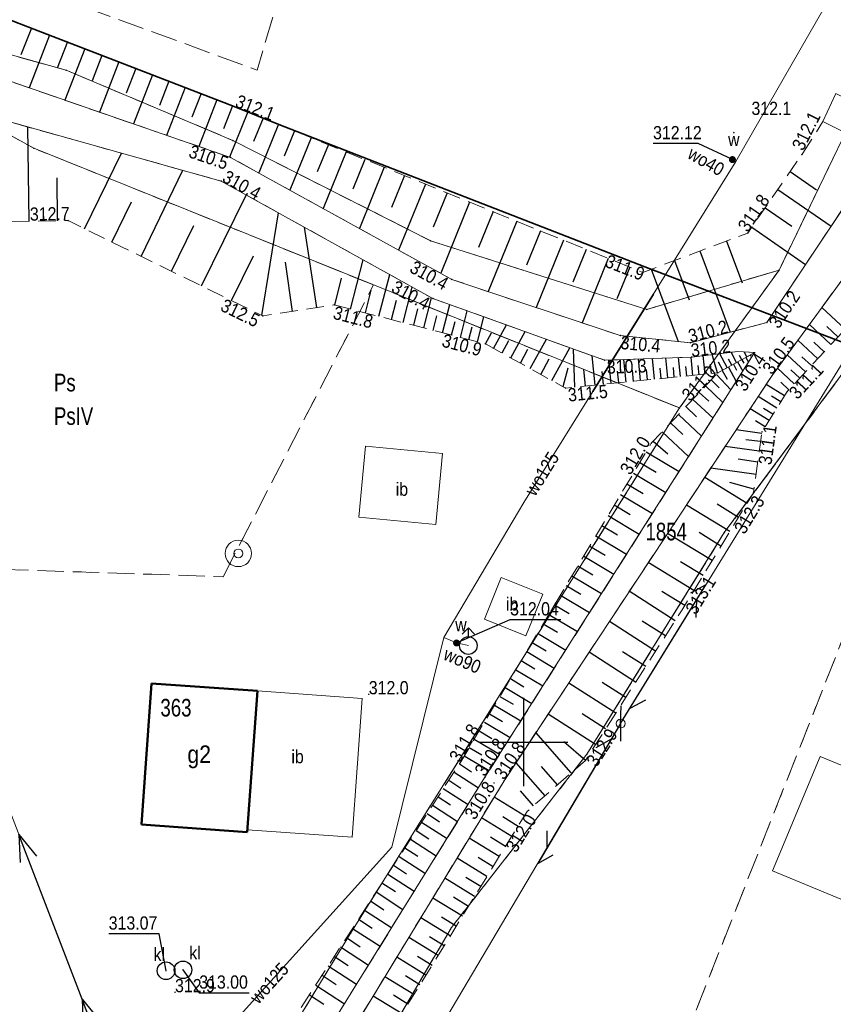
# Model space of a CAD drawing. Header units: metres. Extents: x 7523615 to 7533948, y 5492686 to 5502120.
# Tile 206 of 256: x 7531321 to 7531368, y 5497035 to 5497091. Entities that reach past the tile are written whole.
import ezdxf
from ezdxf.enums import TextEntityAlignment as Align

# ---------------------------------------------------------------- set-up
doc = ezdxf.new("R2010")
doc.units = ezdxf.units.M
for name, pattern in [('1.0_0.5', [1.5, 1, -0.5]), ('1.5_0.5', [2, 1.5, -0.5]), ('219-500', [0]), ('egkk-500', [2, 1.5, -0.5]), ('egug-500', [1, 0.5, -0.5]), ('suep_nn_500', [0]), ('sutp_500', [0])]:
    doc.linetypes.add(name, pattern=pattern)
doc.layers.get('0').update_dxf_attribs({"color": 2, "lineweight": 5})
doc.styles.get("Standard").update_dxf_attribs({"font": 'Working1250', "width": 0.75})
doc.linetypes.add('902-500', pattern='A,3.75,0,[1,ksztalty.shx,S=0.5,R=0,X=0,Y=0],3.75', length=7.5)

# ---------------------------------------------------------------- blocks, each defined once
blk = doc.blocks.new('203')
at = {"linetype": 'Continuous', "lineweight": 0}
h = blk.add_hatch(color=0, dxfattribs=at)
edge = h.paths.add_edge_path()
edge.add_arc((0, 0), 0.045, 0, 360)
blk = doc.blocks.new('PW01')
at = {"linetype": 'Continuous', "lineweight": 13}
h = blk.add_hatch(color=0, dxfattribs=at)
edge = h.paths.add_edge_path()
edge.add_arc((0, 0), 0.045, 0, 360)
blk = doc.blocks.new('US13')
at = {"color": 0, "linetype": 'Continuous', "lineweight": 13}
for radius in [0.75, 0.25]:
    blk.add_circle((0, 0), radius, dxfattribs=at)
blk = doc.blocks.new('US15')
at = {"color": 0, "linetype": 'Continuous', "lineweight": 13}
blk.add_circle((0, 0), 0.25, dxfattribs=at)
blk = doc.blocks.new('US25')
at = {"linetype": 'Continuous', "lineweight": 0}
h = blk.add_hatch(color=0, dxfattribs=at)
edge = h.paths.add_edge_path()
edge.add_arc((0, 0), 0.2, 0, 360)
blk = doc.blocks.new('SUWH')
at = {"color": 0, "linetype": 'Continuous'}
for p in [(-0.354, 0.646), (0, 0.5), (0.354, 0.646)]:
    blk.add_line(p, (0, 1), dxfattribs=at)
blk.add_circle((0, 0), 0.5, dxfattribs=at)
blk = doc.blocks.new('SUEP1')
at = {"color": 0, "linetype": 'Continuous'}
for p, q in [((0, 0), (5, 0)), ((5, 0), (3.5, 0.5)), ((5, 0), (3.5, -0.5)), ((5, 0), (15, 0)), ((15, 0), (13.5, 0.5)), ((15, 0), (13.5, -0.5))]:
    blk.add_line(p, q, dxfattribs=at)
blk = doc.blocks.new('SUTP')
at = {"color": 0, "linetype": 'Continuous'}
for p, q in [((0, 0), (0.866, 0.5)), ((0, 0), (9.232, 0)), ((1.866, -0.5), (1, 0)), ((7.366, -0.5), (8.232, 0)), ((9.232, 0), (8.366, 0.5))]:
    blk.add_line(p, q, dxfattribs=at)
blk = doc.blocks.new('SUKM')
at = {"color": 0, "linetype": 'Continuous'}
blk.add_circle((0, 0), 0.5, dxfattribs=at)
blk = doc.blocks.new('RAMKA500K')
at = {"color": 0}
for p, q in [((150, 47.5), (150, 52.5)), ((147.5, 50), (152.5, 50))]:
    blk.add_line(p, q, dxfattribs=at)

msp = doc.modelspace()

# ---------------------------------------------------------------- linework, layer by layer
at = {"layer": '000 Inne (niezydentyfikowane)', "color": 7, "linetype": 'CONTINUOUS', "lineweight": 25, "flags": 128}
for points in [[(7531322.06, 5497090.5), (7531321.47, 5497088.98)], [(7531323.09, 5497090.1), (7531321.93, 5497087.1)], [(7531324.1, 5497089.71), (7531323.52, 5497088.23)], [(7531325.09, 5497089.33), (7531323.96, 5497086.41)], [(7531326.06, 5497088.95), (7531325.51, 5497087.51)], [(7531327.03, 5497088.58), (7531325.93, 5497085.73)], [(7531327.98, 5497088.21), (7531327.44, 5497086.8)], [(7531328.93, 5497087.84), (7531327.85, 5497085.06)], [(7531329.86, 5497087.48), (7531329.33, 5497086.11)], [(7531330.78, 5497087.13), (7531329.73, 5497084.41)], [(7531331.69, 5497086.78), (7531331.17, 5497085.44)], [(7531332.58, 5497086.43), (7531331.56, 5497083.78)], [(7531333.47, 5497086.09), (7531332.96, 5497084.78)], [(7531334.34, 5497085.74), (7531333.3, 5497083.18)], [(7531335.2, 5497085.39), (7531334.66, 5497084.06)], [(7531336.08, 5497085.04), (7531334.96, 5497082.28)], [(7531321.93, 5497079.54), (7531321.85, 5497084.89)], [(7531336.98, 5497084.67), (7531336.4, 5497083.24)], [(7531337.93, 5497084.28), (7531336.72, 5497081.31)], [(7531338.91, 5497083.89), (7531338.28, 5497082.34)], [(7531325.07, 5497079.12), (7531327.17, 5497083.4)], [(7531339.92, 5497083.47), (7531338.62, 5497080.26)], [(7531340.98, 5497083.04), (7531340.3, 5497081.37)], [(7531328.28, 5497077.55), (7531330.66, 5497082.43)], [(7531342.08, 5497082.6), (7531340.67, 5497079.13)], [(7531343.22, 5497082.13), (7531342.49, 5497080.33)], [(7531365.11, 5497082.36), (7531366.61, 5497081.32)], [(7531323.55, 5497079.57), (7531323.52, 5497082)], [(7531344.41, 5497081.65), (7531342.89, 5497077.91)], [(7531331.72, 5497075.87), (7531334.25, 5497081.03)], [(7531345.64, 5497081.15), (7531344.85, 5497079.2)], [(7531364.41, 5497081.34), (7531367.43, 5497079.26)], [(7531326.63, 5497078.36), (7531327.74, 5497080.65)], [(7531346.92, 5497080.63), (7531345.28, 5497076.59)], [(7531335.14, 5497074.2), (7531336.08, 5497080.02)], [(7531348.25, 5497080.09), (7531347.42, 5497078.05)], [(7531363.69, 5497080.3), (7531365.21, 5497079.26)], [(7531349.6, 5497079.54), (7531347.98, 5497075.55)], [(7531330, 5497076.71), (7531331.27, 5497079.3)], [(7531338.26, 5497074.65), (7531337.56, 5497079.2)], [(7531350.94, 5497079), (7531350.15, 5497077.05)], [(7531362.93, 5497079.2), (7531365.98, 5497077.09)], [(7531352.25, 5497078.47), (7531350.7, 5497074.65)], [(7531361.5, 5497078.42), (7531362.39, 5497076.04)], [(7531353.53, 5497077.94), (7531352.77, 5497076.08)], [(7531359.99, 5497077.86), (7531361.71, 5497073.25)], [(7531333.42, 5497075.04), (7531334.66, 5497077.58)], [(7531336.88, 5497074.43), (7531336.48, 5497077.23)], [(7531340.17, 5497074.56), (7531340.89, 5497077.35)], [(7531354.78, 5497077.43), (7531353.3, 5497073.78)], [(7531358.54, 5497077.31), (7531359.38, 5497075.08)], [(7531356.01, 5497076.94), (7531355.28, 5497075.15)], [(7531357.22, 5497076.82), (7531358.75, 5497072.72)], [(7531339.27, 5497074.79), (7531339.66, 5497076.31)], [(7531341.78, 5497074.15), (7531342.39, 5497076.52)], [(7531341.01, 5497074.34), (7531341.34, 5497075.63)], [(7531343.15, 5497073.79), (7531343.67, 5497075.81)], [(7531342.49, 5497073.96), (7531342.77, 5497075.06)], [(7531344.32, 5497073.49), (7531344.76, 5497075.2)], [(7531343.75, 5497073.64), (7531343.99, 5497074.57)], [(7531345.39, 5497073.21), (7531345.8, 5497074.81)], [(7531346.4, 5497072.95), (7531346.79, 5497074.46)], [(7531368.23, 5497073.42), (7531366.91, 5497074.65)], [(7531344.86, 5497073.35), (7531345.07, 5497074.17)], [(7531345.9, 5497073.08), (7531346.1, 5497073.86)], [(7531347.36, 5497072.71), (7531347.72, 5497074.12)], [(7531346.88, 5497072.83), (7531347.07, 5497073.56)], [(7531347.83, 5497072.58), (7531348.17, 5497073.21)], [(7531348.28, 5497072.33), (7531349.01, 5497073.66)], [(7531349.26, 5497071.79), (7531350.08, 5497073.28)], [(7531367.42, 5497072.55), (7531366.2, 5497073.68)], [(7531367.81, 5497072.98), (7531367.18, 5497073.57)], [(7531348.76, 5497072.07), (7531349.14, 5497072.77)], [(7531350.36, 5497071.18), (7531351.28, 5497072.85)], [(7531366.67, 5497071.74), (7531365.54, 5497072.79)], [(7531367.03, 5497072.14), (7531366.45, 5497072.68)], [(7531349.8, 5497071.49), (7531350.23, 5497072.28)], [(7531351.58, 5497070.51), (7531352.61, 5497072.37)], [(7531352.89, 5497070.13), (7531352.81, 5497072.29)], [(7531362.07, 5497071.53), (7531361.76, 5497072.11)], [(7531362.65, 5497071.85), (7531362.5, 5497072.13)], [(7531363.08, 5497072.08), (7531363.08, 5497072.07)], [(7531350.96, 5497070.85), (7531351.44, 5497071.73)], [(7531354.04, 5497070.25), (7531353.87, 5497071.91)], [(7531354.95, 5497070.34), (7531354.82, 5497071.67)], [(7531355.8, 5497070.42), (7531355.68, 5497071.7)], [(7531356.62, 5497070.5), (7531356.5, 5497071.73)], [(7531357.41, 5497070.58), (7531357.29, 5497071.76)], [(7531358.17, 5497070.66), (7531358.05, 5497071.79)], [(7531358.89, 5497070.73), (7531358.78, 5497071.81)], [(7531359.59, 5497070.8), (7531359.49, 5497071.84)], [(7531360.29, 5497070.87), (7531360.18, 5497071.92)], [(7531360.99, 5497070.94), (7531360.68, 5497071.98)], [(7531361.28, 5497071.1), (7531361.04, 5497071.54)], [(7531361.54, 5497071.24), (7531361.11, 5497072.03)], [(7531361.79, 5497071.37), (7531361.6, 5497071.72)], [(7531362.12, 5497071.56), (7531362.42, 5497071.03)], [(7531362.36, 5497071.69), (7531362.24, 5497071.92)], [(7531362.36, 5497071.69), (7531362.47, 5497071.49)], [(7531362.6, 5497071.82), (7531362.75, 5497071.55)], [(7531362.84, 5497071.95), (7531362.88, 5497071.88)], [(7531365.97, 5497071), (7531364.94, 5497071.96)], [(7531366.31, 5497071.36), (7531365.77, 5497071.86)], [(7531352.22, 5497070.16), (7531352.52, 5497071.23)], [(7531353.5, 5497070.19), (7531353.41, 5497071.15)], [(7531354.51, 5497070.29), (7531354.44, 5497071.02)], [(7531355.38, 5497070.38), (7531355.32, 5497071.03)], [(7531356.22, 5497070.46), (7531356.16, 5497071.09)], [(7531357.02, 5497070.54), (7531356.96, 5497071.14)], [(7531357.79, 5497070.62), (7531357.74, 5497071.2)], [(7531358.53, 5497070.69), (7531358.48, 5497071.25)], [(7531359.24, 5497070.77), (7531359.19, 5497071.3)], [(7531359.94, 5497070.83), (7531359.89, 5497071.36)], [(7531360.64, 5497070.9), (7531360.59, 5497071.43)], [(7531361.25, 5497071.08), (7531361.53, 5497070.58)], [(7531361.6, 5497071.27), (7531362.05, 5497070.45)], [(7531361.89, 5497071.43), (7531362.07, 5497071.1)], [(7531365.34, 5497070.31), (7531364.38, 5497071.2)], [(7531365.65, 5497070.64), (7531365.15, 5497071.11)], [(7531360.62, 5497070.54), (7531361.08, 5497070.1)], [(7531360.92, 5497070.85), (7531361.75, 5497069.97)], [(7531365.04, 5497069.98), (7531364.58, 5497070.41)], [(7531360.3, 5497070.2), (7531361.29, 5497069.26)], [(7531364.79, 5497069.64), (7531363.75, 5497070.29)], [(7531359.59, 5497069.44), (7531360.73, 5497068.37)], [(7531359.95, 5497069.83), (7531360.49, 5497069.33)], [(7531364.35, 5497068.94), (7531363.29, 5497069.6)], [(7531364.57, 5497069.29), (7531364.05, 5497069.62)], [(7531359.19, 5497069.03), (7531359.8, 5497068.45)], [(7531363.91, 5497068.24), (7531362.84, 5497068.91)], [(7531364.13, 5497068.59), (7531363.6, 5497068.92)], [(7531358.77, 5497068.58), (7531360.08, 5497067.35)], [(7531363.68, 5497067.88), (7531363.14, 5497068.22)], [(7531358.32, 5497068.11), (7531359.02, 5497067.45)], [(7531363.5, 5497067.5), (7531362.04, 5497067.71)], [(7531357.34, 5497067.07), (7531358.16, 5497066.35)], [(7531357.84, 5497067.6), (7531359.34, 5497066.19)], [(7531363.43, 5497067.04), (7531362.59, 5497067.15)], [(7531363.35, 5497066.5), (7531361.42, 5497066.77)], [(7531356.94, 5497066.47), (7531358.81, 5497065.35)], [(7531363.27, 5497065.88), (7531362.15, 5497066.04)], [(7531356.58, 5497065.86), (7531357.5, 5497065.3)], [(7531363.17, 5497065.17), (7531360.6, 5497065.53)], [(7531356.21, 5497065.25), (7531358.05, 5497064.15)], [(7531362.66, 5497063.54), (7531360.26, 5497065.01)], [(7531355.85, 5497064.64), (7531356.76, 5497064.1)], [(7531363.05, 5497064.35), (7531361.68, 5497064.73)], [(7531355.49, 5497064.04), (7531357.29, 5497062.96)], [(7531355.13, 5497063.45), (7531356.03, 5497062.91)], [(7531361.68, 5497061.94), (7531359.22, 5497063.44)], [(7531362.18, 5497062.74), (7531360.96, 5497063.49)], [(7531354.78, 5497062.86), (7531356.55, 5497061.8)], [(7531354.43, 5497062.28), (7531355.31, 5497061.75)], [(7531354.09, 5497061.7), (7531355.83, 5497060.65)], [(7531360.68, 5497060.29), (7531358.15, 5497061.83)], [(7531361.18, 5497061.12), (7531359.94, 5497061.88)], [(7531353.74, 5497061.12), (7531354.61, 5497060.61)], [(7531353.4, 5497060.55), (7531355.11, 5497059.53)], [(7531353.06, 5497059.99), (7531353.91, 5497059.48)], [(7531359.65, 5497058.6), (7531357.06, 5497060.18)], [(7531360.17, 5497059.45), (7531358.89, 5497060.23)], [(7531352.73, 5497059.43), (7531354.41, 5497058.42)], [(7531352.4, 5497058.88), (7531353.23, 5497058.38)], [(7531352.07, 5497058.33), (7531353.72, 5497057.34)], [(7531358.58, 5497056.88), (7531355.98, 5497058.55)], [(7531359.13, 5497057.74), (7531357.82, 5497058.54)], [(7531351.74, 5497057.78), (7531352.56, 5497057.29)], [(7531351.42, 5497057.24), (7531353.04, 5497056.27)], [(7531351.1, 5497056.71), (7531351.9, 5497056.23)], [(7531357.47, 5497055.15), (7531354.85, 5497056.83)], [(7531358.03, 5497056.02), (7531356.72, 5497056.86)], [(7531350.78, 5497056.18), (7531352.38, 5497055.22)], [(7531350.47, 5497055.65), (7531351.26, 5497055.18)], [(7531350.16, 5497055.13), (7531351.72, 5497054.19)], [(7531356.34, 5497053.4), (7531353.7, 5497055.1)], [(7531356.91, 5497054.28), (7531355.59, 5497055.12)], [(7531349.85, 5497054.62), (7531350.62, 5497054.15)], [(7531349.54, 5497054.1), (7531351.08, 5497053.18)], [(7531348.94, 5497053.09), (7531350.45, 5497052.19)], [(7531349.24, 5497053.6), (7531350, 5497053.14)], [(7531355.21, 5497051.64), (7531352.55, 5497053.35)], [(7531355.78, 5497052.52), (7531354.45, 5497053.37)], [(7531348.64, 5497052.59), (7531349.39, 5497052.15)], [(7531348.34, 5497052.1), (7531349.83, 5497051.21)], [(7531348.05, 5497051.61), (7531348.79, 5497051.17)], [(7531354.07, 5497049.86), (7531351.38, 5497051.59)], [(7531354.64, 5497050.75), (7531353.3, 5497051.61)], [(7531347.76, 5497051.12), (7531349.22, 5497050.25)], [(7531347.47, 5497050.64), (7531348.19, 5497050.21)], [(7531352.68, 5497048.25), (7531350.68, 5497050.54)], [(7531347.18, 5497050.17), (7531348.62, 5497049.31)], [(7531353.49, 5497048.96), (7531352.27, 5497050.02)], [(7531346.62, 5497049.22), (7531348.03, 5497048.38)], [(7531346.9, 5497049.69), (7531347.61, 5497049.27)], [(7531346.34, 5497048.76), (7531347.02, 5497048.31)], [(7531351.2, 5497046.95), (7531349.56, 5497048.83)], [(7531346.04, 5497048.29), (7531347.42, 5497047.4)], [(7531351.91, 5497047.58), (7531351, 5497048.61)], [(7531345.74, 5497047.83), (7531346.43, 5497047.38)], [(7531345.43, 5497047.36), (7531346.83, 5497046.46)], [(7531350.55, 5497046.39), (7531349.81, 5497047.24)], [(7531344.82, 5497046.42), (7531346.24, 5497045.5)], [(7531345.13, 5497046.89), (7531345.83, 5497046.44)], [(7531350.03, 5497045.82), (7531348.31, 5497046.88)], [(7531344.51, 5497045.94), (7531345.22, 5497045.48)], [(7531344.2, 5497045.46), (7531345.64, 5497044.53)], [(7531349.31, 5497044.64), (7531347.6, 5497045.7)], [(7531349.67, 5497045.22), (7531348.81, 5497045.75)], [(7531343.88, 5497044.98), (7531344.61, 5497044.51)], [(7531343.57, 5497044.49), (7531345.02, 5497043.54)], [(7531348.6, 5497043.5), (7531346.9, 5497044.55)], [(7531348.95, 5497044.07), (7531348.1, 5497044.6)], [(7531343.25, 5497044), (7531343.98, 5497043.52)], [(7531342.93, 5497043.51), (7531344.41, 5497042.55)], [(7531347.9, 5497042.37), (7531346.21, 5497043.42)], [(7531348.25, 5497042.93), (7531347.4, 5497043.46)], [(7531342.28, 5497042.51), (7531343.78, 5497041.54)], [(7531342.6, 5497043.01), (7531343.35, 5497042.53)], [(7531341.95, 5497042.01), (7531342.71, 5497041.52)], [(7531347.2, 5497041.24), (7531345.52, 5497042.28)], [(7531347.55, 5497041.8), (7531346.71, 5497042.32)], [(7531341.62, 5497041.5), (7531343.14, 5497040.51)], [(7531341.29, 5497040.99), (7531342.05, 5497040.49)], [(7531346.51, 5497040.12), (7531344.83, 5497041.15)], [(7531346.85, 5497040.68), (7531346.01, 5497041.2)], [(7531340.95, 5497040.47), (7531342.5, 5497039.47)], [(7531340.62, 5497039.95), (7531341.39, 5497039.45)], [(7531345.82, 5497039), (7531344.15, 5497040.03)], [(7531346.16, 5497039.56), (7531345.33, 5497040.07)], [(7531340.28, 5497039.43), (7531341.84, 5497038.42)], [(7531339.94, 5497038.91), (7531340.72, 5497038.39)], [(7531345.13, 5497037.89), (7531343.47, 5497038.91)], [(7531345.47, 5497038.44), (7531344.64, 5497038.96)], [(7531339.59, 5497038.38), (7531341.18, 5497037.35)], [(7531339.25, 5497037.84), (7531340.04, 5497037.33)], [(7531344.44, 5497036.78), (7531342.79, 5497037.8)], [(7531344.79, 5497037.33), (7531343.96, 5497037.84)], [(7531338.9, 5497037.31), (7531340.5, 5497036.26)], [(7531338.55, 5497036.77), (7531339.36, 5497036.24)], [(7531343.76, 5497035.68), (7531342.12, 5497036.69)], [(7531344.1, 5497036.23), (7531343.28, 5497036.74)], [(7531338.19, 5497036.22), (7531339.82, 5497035.16)], [(7531337.84, 5497035.67), (7531338.66, 5497035.14)], [(7531343.09, 5497034.58), (7531341.45, 5497035.59)], [(7531343.42, 5497035.13), (7531342.6, 5497035.64)]]:
    msp.add_lwpolyline(points, dxfattribs=at)
at = {"layer": '217-kontur klasyfikacyjny', "color": 7, "linetype": 'egkk-500', "lineweight": 18, "flags": 128}
for points in [[(7531315.57, 5497090.47), (7531324.03, 5497088.11)], [(7531324.03, 5497088.11), (7531333.49, 5497084.12)], [(7531364.48, 5497076.77), (7531369.59, 5497087.35)], [(7531322.2, 5497083.68), (7531318.89, 5497085.51)], [(7531333.49, 5497084.12), (7531344.71, 5497078.43)], [(7531341.47, 5497075.93), (7531322.2, 5497083.68)], [(7531344.71, 5497078.43), (7531356.97, 5497074.54)], [(7531356.97, 5497074.54), (7531364.48, 5497076.77)], [(7531332.94, 5497059.38), (7531341.47, 5497075.93)], [(7531358.83, 5497068.95), (7531341.47, 5497075.93)], [(7531369.05, 5497072.21), (7531361.37, 5497061.88)], [(7531340.18, 5497039.17), (7531358.83, 5497068.95)], [(7531361.37, 5497061.88), (7531353.58, 5497049.31)], [(7531294.42, 5497060.66), (7531332.94, 5497059.38)], [(7531355.37, 5497023.64), (7531369.95, 5497060.57)], [(7531353.58, 5497049.31), (7531345.89, 5497039.48)], [(7531322.92, 5497010.91), (7531340.18, 5497039.17)], [(7531345.89, 5497039.48), (7531327.55, 5497008.2)]]:
    msp.add_lwpolyline(points, dxfattribs=at)
at = {"layer": '218-kontur użytku gruntowego', "color": 7, "linetype": 'egug-500', "lineweight": 18, "flags": 128}
for points in [[(7531315.57, 5497090.47), (7531324.03, 5497088.11)], [(7531324.03, 5497088.11), (7531333.49, 5497084.12)], [(7531364.48, 5497076.77), (7531369.59, 5497087.35)], [(7531322.2, 5497083.68), (7531318.89, 5497085.51)], [(7531333.49, 5497084.12), (7531344.71, 5497078.43)], [(7531341.47, 5497075.93), (7531322.2, 5497083.68)], [(7531344.71, 5497078.43), (7531356.97, 5497074.54)], [(7531356.97, 5497074.54), (7531364.48, 5497076.77)], [(7531364.48, 5497076.77), (7531358.83, 5497068.95)], [(7531332.94, 5497059.38), (7531341.47, 5497075.93)], [(7531358.83, 5497068.95), (7531341.47, 5497075.93)], [(7531361.37, 5497061.88), (7531369.05, 5497072.21)], [(7531340.18, 5497039.17), (7531358.83, 5497068.95)], [(7531353.58, 5497049.31), (7531361.37, 5497061.88)], [(7531294.42, 5497060.66), (7531332.94, 5497059.38)], [(7531355.37, 5497023.64), (7531369.95, 5497060.57)], [(7531345.89, 5497039.48), (7531353.58, 5497049.31)], [(7531322.92, 5497010.91), (7531340.18, 5497039.17)], [(7531327.55, 5497008.2), (7531345.89, 5497039.48)]]:
    msp.add_lwpolyline(points, dxfattribs=at)
at = {"layer": '219-działka ewidencyjna', "color": 3, "linetype": '219-500', "lineweight": 18, "flags": 128}
for points in [[(7531315.57, 5497090.47), (7531324.03, 5497088.11)], [(7531324.03, 5497088.11), (7531333.49, 5497084.12)], [(7531364.48, 5497076.77), (7531369.59, 5497087.35)], [(7531318.89, 5497085.51), (7531322.2, 5497083.68)], [(7531333.49, 5497084.12), (7531344.71, 5497078.43)], [(7531322.2, 5497083.68), (7531358.83, 5497068.95)], [(7531344.71, 5497078.43), (7531356.97, 5497074.54)], [(7531356.97, 5497074.54), (7531364.48, 5497076.77)], [(7531358.83, 5497068.95), (7531364.48, 5497076.77)], [(7531361.37, 5497061.88), (7531369.05, 5497072.21)], [(7531340.18, 5497039.17), (7531358.83, 5497068.95)], [(7531353.58, 5497049.31), (7531361.37, 5497061.88)], [(7531345.89, 5497039.48), (7531353.58, 5497049.31)], [(7531322.92, 5497010.91), (7531340.18, 5497039.17)], [(7531327.55, 5497008.2), (7531345.89, 5497039.48)]]:
    msp.add_lwpolyline(points, dxfattribs=at)
at = {"layer": '312-budynek ewidencyjny', "color": 7, "linetype": 'CONTINUOUS', "lineweight": 50, "flags": 128}
for points in [[(7531328.31, 5497045.32), (7531328.88, 5497053.33)], [(7531328.88, 5497053.33), (7531334.88, 5497052.9)], [(7531334.88, 5497052.9), (7531334.31, 5497044.89)], [(7531334.31, 5497044.89), (7531328.31, 5497045.32)]]:
    msp.add_lwpolyline(points, dxfattribs=at)
at = {"layer": 'inna budowla', "color": 7, "linetype": 'CONTINUOUS', "lineweight": 18, "flags": 128}
for points in [[(7531340.64, 5497062.76), (7531341.02, 5497066.78), (7531345.39, 5497066.36), (7531345.01, 5497062.34)], [(7531350.12, 5497056.03), (7531347.76, 5497056.98), (7531348.71, 5497059.34), (7531351.07, 5497058.39)], [(7531334.88, 5497052.9), (7531340.82, 5497052.48), (7531340.26, 5497044.61), (7531334.32, 5497045.03)], [(7531369.08, 5497040.64), (7531364.11, 5497042.7), (7531366.8, 5497049.19), (7531371.77, 5497047.13)]]:
    msp.add_lwpolyline(points, close=True, dxfattribs=at)
at = {"layer": 'inny obiekt komunikacyjny', "color": 7, "linetype": 'CONTINUOUS', "lineweight": 18, "flags": 128}
msp.add_lwpolyline([(7531367.7, 5497086.78), (7531370.88, 5497085.17), (7531372.91, 5497084.15), (7531375.7, 5497082.74), (7531374.96, 5497081.2), (7531372.12, 5497082.62), (7531370.05, 5497083.66), (7531366.97, 5497085.2)], close=True, dxfattribs=at)
at = {"layer": 'jezdnia', "color": 7, "linetype": '1.5_0.5', "lineweight": 18, "flags": 128}
msp.add_lwpolyline([(7531304.63, 5497135.42), (7531325.91, 5497119.78), (7531333.49, 5497116.31), (7531326.55, 5497095.59), (7531336.12, 5497092.38), (7531334.86, 5497088.12), (7531316.39, 5497094.86), (7531312.9, 5497095.56), (7531308.18, 5497095.71), (7531303.33, 5497094.94), (7531298.59, 5497094.01), (7531292.7, 5497092.84), (7531293.2, 5497098.06), (7531293.51, 5497102.16), (7531297.52, 5497102.38), (7531299.54, 5497100.9), (7531305.68, 5497101.13), (7531308.98, 5497103.35), (7531310.98, 5497106.03), (7531312.63, 5497111.32), (7531313.31, 5497114.89), (7531313.26, 5497117.01), (7531311.01, 5497122.65), (7531308.78, 5497126.36), (7531305.76, 5497128.8), (7531302.5, 5497130.51), (7531297.96, 5497131.14), (7531301.41, 5497138.34)], close=True, dxfattribs=at)
at = {"layer": 'obudowa ochronna przewodu', "color": 7, "linetype": 'CONTINUOUS', "lineweight": 35, "flags": 128}
msp.add_lwpolyline([(7531353.92, 5497069.89), (7531357.35, 5497075.41)], dxfattribs=at)
at = {"layer": 'ogrodzenie trwałe', "color": 7, "linetype": '902-500', "lineweight": 35, "flags": 128}
for points in [[(7531298.59, 5497094.01), (7531297.64, 5497083.28), (7531300.77, 5497083.63), (7531303.57, 5497084.8), (7531315.62, 5497092.98), (7531333.57, 5497086.05), (7531336.09, 5497085.03), (7531356.86, 5497076.96)], [(7531356.86, 5497076.96), (7531381.3, 5497067.63), (7531476.61, 5497031.69), (7531515.2, 5497017.2), (7531519.7, 5497029.21)]]:
    msp.add_lwpolyline(points, dxfattribs=at)
at = {"layer": 'przewód elektroenergetyczny niskiego napięcia', "color": 1, "linetype": 'suep_nn_500', "lineweight": 18, "flags": 128}
msp.add_lwpolyline([(7531326.73, 5497030.75), (7531314.91, 5497061.46)], dxfattribs=at)
at = {"layer": 'przewód telekomunikacyjny napowietrzny', "color": 30, "linetype": 'sutp_500', "lineweight": 18, "flags": 128}
for points in [[(7531355.49, 5497051.05), (7531384.87, 5497098.8)], [(7531331.14, 5497009.94), (7531355.49, 5497051.05)]]:
    msp.add_lwpolyline(points, dxfattribs=at)
at = {"layer": 'przewód wodociągowy', "color": 7, "linetype": 'CONTINUOUS', "lineweight": 18, "flags": 128}
for points in [[(7531461.71, 5497312.88), (7531461.16, 5497312.33), (7531454.53, 5497305.84), (7531461.78, 5497298.42), (7531489.31, 5497274.25), (7531488.96, 5497273.62), (7531457.04, 5497229.92), (7531456.59, 5497229.54), (7531456.26, 5497228.97), (7531433.29, 5497194.69), (7531424.68, 5497181.88), (7531403.43, 5497146.64), (7531397.66, 5497141.71), (7531384.68, 5497122.35), (7531362.02, 5497082.93), (7531350, 5497063.58), (7531345.45, 5497055.93), (7531342.5, 5497044.04), (7531331.08, 5497031.38)], [(7531361.83, 5497083.04), (7531362.02, 5497082.93)], [(7531345.45, 5497055.93), (7531346.18, 5497055.62), (7531346.85, 5497055.47)]]:
    msp.add_lwpolyline(points, dxfattribs=at)
at = {"layer": 'rzędna-Atr2', "color": 7, "flags": 128}
for points in [[(7531361.83, 5497083.04), (7531359.89, 5497083.96), (7531357.329, 5497083.96)], [(7531346.18, 5497055.62), (7531349.22, 5497056.95), (7531352.1, 5497056.95)], [(7531329.7, 5497037.03), (7531329.3, 5497039.13), (7531326.446, 5497039.13)], [(7531330.66, 5497037.08), (7531331.58, 5497035.78), (7531334.423, 5497035.78)]]:
    msp.add_lwpolyline(points, dxfattribs=at)
at = {"layer": 'skarpa nieumocniona', "color": 7, "linetype": '1.0_0.5', "lineweight": 18, "flags": 128}
for points in [[(7531366.97, 5497085.2), (7531370.05, 5497083.66), (7531368.54, 5497080.92), (7531363.79, 5497073.8), (7531359.45, 5497072.65), (7531355.47, 5497073.06), (7531345.91, 5497076.24), (7531333.36, 5497083.16), (7531319.86, 5497087.82), (7531311.5, 5497087.2), (7531300.27, 5497081.23), (7531293.63, 5497078.65), (7531292.2, 5497080.1), (7531300.77, 5497083.63), (7531303.57, 5497084.8), (7531315.62, 5497092.98), (7531333.57, 5497086.05), (7531336.09, 5497085.03), (7531356.74, 5497076.64), (7531362.7, 5497078.87), (7531365.77, 5497083.32)], [(7531366.97, 5497085.2), (7531370.05, 5497083.66), (7531368.54, 5497080.92), (7531363.79, 5497073.8), (7531359.45, 5497072.65), (7531355.47, 5497073.06), (7531345.91, 5497076.24), (7531333.36, 5497083.16), (7531319.86, 5497087.82), (7531311.5, 5497087.2), (7531300.27, 5497081.23), (7531293.63, 5497078.65), (7531292.2, 5497080.1), (7531300.77, 5497083.63), (7531303.57, 5497084.8), (7531315.62, 5497092.98), (7531333.57, 5497086.05), (7531336.09, 5497085.03), (7531356.74, 5497076.64), (7531362.7, 5497078.87), (7531365.77, 5497083.32)], [(7531291.37, 5497073.54), (7531293.92, 5497076.4), (7531300.59, 5497079.05), (7531311.31, 5497084.43), (7531318.81, 5497085.74), (7531332.83, 5497081.82), (7531344.84, 5497075.16), (7531354.58, 5497071.66), (7531359.52, 5497071.84), (7531362.13, 5497072.15), (7531363.09, 5497072.09), (7531361, 5497070.94), (7531352.36, 5497070.08), (7531347.81, 5497072.59), (7531339.24, 5497074.8), (7531335.19, 5497074.17), (7531324.14, 5497079.58), (7531309.37, 5497079.34), (7531297.47, 5497074.51), (7531295.17, 5497075.11)], [(7531291.37, 5497073.54), (7531293.92, 5497076.4), (7531300.59, 5497079.05), (7531311.31, 5497084.43), (7531318.81, 5497085.74), (7531332.83, 5497081.82), (7531344.84, 5497075.16), (7531354.58, 5497071.66), (7531359.52, 5497071.84), (7531362.13, 5497072.15), (7531363.09, 5497072.09), (7531361, 5497070.94), (7531352.36, 5497070.08), (7531347.81, 5497072.59), (7531339.24, 5497074.8), (7531335.19, 5497074.17), (7531324.14, 5497079.58), (7531309.37, 5497079.34), (7531297.47, 5497074.51), (7531295.17, 5497075.11)], [(7531374.96, 5497081.2), (7531373.32, 5497078.91), (7531364.94, 5497069.88), (7531363.51, 5497067.6), (7531363.02, 5497064.13), (7531358.98, 5497057.5), (7531353.49, 5497048.96), (7531350.19, 5497046.07), (7531338.18, 5497026.65), (7531331.01, 5497014.14), (7531327.37, 5497008.22), (7531325.85, 5497008.1), (7531326.61, 5497006.78), (7531324.37, 5497008.07), (7531329.87, 5497016.52), (7531336.72, 5497027.82), (7531348.88, 5497047.81), (7531364.08, 5497070.79), (7531370.54, 5497079.61), (7531372.12, 5497082.62)], [(7531374.96, 5497081.2), (7531373.32, 5497078.91), (7531364.94, 5497069.88), (7531363.51, 5497067.6), (7531363.02, 5497064.13), (7531358.98, 5497057.5), (7531353.49, 5497048.96), (7531350.19, 5497046.07), (7531338.18, 5497026.65), (7531331.01, 5497014.14), (7531327.37, 5497008.22), (7531325.85, 5497008.1), (7531326.61, 5497006.78), (7531324.37, 5497008.07), (7531329.87, 5497016.52), (7531336.72, 5497027.82), (7531348.88, 5497047.81), (7531364.08, 5497070.79), (7531370.54, 5497079.61), (7531372.12, 5497082.62)], [(7531363.09, 5497072.09), (7531347.79, 5497048), (7531335.45, 5497028.12), (7531329.15, 5497017.36), (7531323.35, 5497008.69), (7531321.65, 5497010.05), (7531322.84, 5497011.71), (7531328, 5497018.92), (7531333.63, 5497029.2), (7531346.36, 5497048.79), (7531357.23, 5497066.95), (7531361, 5497070.94)], [(7531363.09, 5497072.09), (7531347.79, 5497048), (7531335.45, 5497028.12), (7531329.15, 5497017.36), (7531323.35, 5497008.69), (7531321.65, 5497010.05), (7531322.84, 5497011.71), (7531328, 5497018.92), (7531333.63, 5497029.2), (7531346.36, 5497048.79), (7531357.23, 5497066.95), (7531361, 5497070.94)]]:
    msp.add_lwpolyline(points, close=True, dxfattribs=at)
at = {"layer": 'woda płynąca', "color": 7, "linetype": 'CONTINUOUS', "lineweight": 18, "flags": 128}
for points in [[(7531401.59, 5497130.64), (7531390.82, 5497114.16), (7531383.84, 5497105.06), (7531372.91, 5497084.15), (7531372.12, 5497082.62), (7531370.54, 5497079.61), (7531364.08, 5497070.79), (7531348.88, 5497047.81), (7531336.72, 5497027.82)], [(7531335.45, 5497028.12), (7531347.79, 5497048), (7531363.09, 5497072.09), (7531362.13, 5497072.15), (7531359.52, 5497071.84), (7531354.58, 5497071.66), (7531344.84, 5497075.16), (7531332.83, 5497081.82), (7531318.81, 5497085.74), (7531311.31, 5497084.43), (7531300.59, 5497079.05), (7531293.92, 5497076.4), (7531291.49, 5497075.57), (7531292.2, 5497080.1), (7531293.63, 5497078.65), (7531300.27, 5497081.23), (7531311.5, 5497087.2), (7531319.86, 5497087.82), (7531333.36, 5497083.16), (7531345.91, 5497076.24), (7531355.47, 5497073.06), (7531359.45, 5497072.65), (7531363.79, 5497073.8), (7531368.54, 5497080.92)]]:
    msp.add_lwpolyline(points, dxfattribs=at)

# ---------------------------------------------------------------- block references
at = {"layer": '203-punkt graniczny', "color": 3, "linetype": 'CONTINUOUS', "lineweight": 18}
for p in [(7531324.03, 5497088.11), (7531333.49, 5497084.12), (7531322.2, 5497083.68), (7531344.71, 5497078.43), (7531364.48, 5497076.77), (7531356.97, 5497074.54), (7531358.83, 5497068.95), (7531361.37, 5497061.88), (7531353.58, 5497049.31), (7531340.18, 5497039.17), (7531345.89, 5497039.48)]:
    msp.add_blockref('203', p, dxfattribs=at)
at = {"layer": 'hydrant', "color": 7, "linetype": 'CONTINUOUS', "lineweight": 18}
msp.add_blockref('SUWH', (7531346.85, 5497055.47), dxfattribs=at)
at = {"layer": 'osadnik  szambo', "color": 7, "linetype": 'CONTINUOUS', "lineweight": 18}
for p in [(7531329.7, 5497037.03), (7531330.66, 5497037.08)]:
    msp.add_blockref('SUKM', p, dxfattribs=at)
at = {"layer": 'pikieta naturalna', "color": 7, "linetype": 'CONTINUOUS', "lineweight": 13}
for p in [(7531333.57, 5497086.05), (7531361.91, 5497084.57), (7531365.77, 5497083.32), (7531333.36, 5497083.16), (7531332.83, 5497081.82), (7531324.14, 5497079.58), (7531362.7, 5497078.87), (7531356.86, 5497076.96), (7531345.91, 5497076.24), (7531344.84, 5497075.16), (7531339.24, 5497074.8), (7531335.19, 5497074.17), (7531363.79, 5497073.8), (7531347.81, 5497072.59), (7531355.47, 5497073.06), (7531359.45, 5497072.65), (7531363.09, 5497072.09), (7531354.58, 5497071.66), (7531359.52, 5497071.84), (7531361, 5497070.94), (7531364.08, 5497070.79), (7531352.36, 5497070.08), (7531364.94, 5497069.88), (7531363.51, 5497067.6), (7531357.23, 5497066.95), (7531363.02, 5497064.13), (7531358.98, 5497057.5), (7531341.2, 5497052.71), (7531346.36, 5497048.79), (7531353.49, 5497048.96), (7531347.79, 5497048), (7531348.31, 5497047.68), (7531348.88, 5497047.81), (7531350.19, 5497046.07), (7531330.21, 5497035.81)]:
    msp.add_blockref('PW01', p, dxfattribs=at)
at = {"layer": 'przewód elektroenergetyczny niskiego napięcia', "color": 1, "linetype": 'CONTINUOUS', "lineweight": 18, "rotation": 111.051}
msp.add_blockref('SUEP1', (7531326.73, 5497030.75), dxfattribs=at)
at = {"layer": 'przewód telekomunikacyjny napowietrzny', "color": 30, "linetype": 'CONTINUOUS', "lineweight": 18}
for rotation in [58.397, 239.361]:
    msp.add_blockref('SUTP', (7531355.49, 5497051.05), dxfattribs=dict(at, rotation=rotation))
at = {"layer": 'rzędna', "color": 7, "linetype": 'CONTINUOUS', "lineweight": 18}
for p in [(7531361.83, 5497083.04), (7531346.18, 5497055.62), (7531329.7, 5497037.03), (7531330.66, 5497037.08)]:
    msp.add_blockref('PW01', p, dxfattribs=at)
at = {"layer": 'studnia zwykła', "color": 7, "linetype": 'CONTINUOUS', "lineweight": 18}
msp.add_blockref('US13', (7531333.8, 5497060.7), dxfattribs=at)
at = {"layer": 'słup przewodów napowietrznych', "color": 7, "linetype": 'CONTINUOUS', "lineweight": 18}
msp.add_blockref('US15', (7531355.49, 5497051.05), dxfattribs=at)
at = {"layer": 'Wstawianie ramki sekcyjnej z opisem', "color": 7, "linetype": 'CONTINUOUS', "lineweight": 13}
msp.add_blockref('RAMKA500K', (7531200, 5497000), dxfattribs=at)
at = {"layer": 'zasuwa lub zawór', "color": 7, "linetype": 'CONTINUOUS', "lineweight": 18}
for p in [(7531361.83, 5497083.04), (7531346.18, 5497055.62)]:
    msp.add_blockref('US25', p, dxfattribs=at)

# ---------------------------------------------------------------- texts
at = {"layer": '209-oznaczenie konturu klasyfikacyjnego', "color": 7, "linetype": 'CONTINUOUS', "lineweight": 18, "width": 0.79}
msp.add_text('PsIV', height=1, dxfattribs=at).set_placement((7531323.34, 5497068.99), align=Align.TOP_LEFT)
at = {"layer": '210-oznaczenie konturu użytku gruntowego', "color": 7, "linetype": 'CONTINUOUS', "lineweight": 18, "width": 0.79}
msp.add_text('Ps', height=1, dxfattribs=at).set_placement((7531323.34, 5497069.89))
at = {"layer": '211-numer działki ewidencyjnej', "color": 3, "linetype": 'CONTINUOUS', "lineweight": 18, "width": 0.79}
msp.add_text('1854', height=1, dxfattribs=at).set_placement((7531356.9, 5497062.44), align=Align.TOP_LEFT)
at = {"layer": '312-oznaczenie budynku ewidencyjnego', "color": 7, "linetype": 'CONTINUOUS', "lineweight": 18, "width": 0.79}
msp.add_text('363', height=1, dxfattribs=at).set_placement((7531329.38, 5497051.45))
at = {"layer": '312-oznaczenie budynku ewidencyjnego-Atr117', "color": 7, "width": 0.9}
msp.add_text('g2', height=1, dxfattribs=at).set_placement((7531331.58, 5497049.31), align=Align.MIDDLE_CENTER)
at = {"layer": 'inna budowla-Atr17', "color": 7, "width": 0.9}
for p in [(7531342.73, 5497063.97), (7531348.98, 5497057.46), (7531336.81, 5497048.8)]:
    msp.add_text('ib', height=0.75, dxfattribs=at).set_placement(p)
at = {"layer": 'osadnik  szambo-Atr17', "color": 7, "width": 0.9}
for p in [(7531328.99, 5497037.58), (7531331.02, 5497037.67)]:
    msp.add_text('kl', height=0.75, dxfattribs=at).set_placement(p)
at = {"layer": 'pikieta naturalna-Atr2', "color": 7, "width": 0.9}
for s, rotation, p in [('312.1', 338.627, (7531333.57, 5497086.05)), ('312.1', 63.126, (7531365.84, 5497083.49)), ('310.5', 340.956, (7531330.93, 5497083.19)), ('310.4', 330.99, (7531332.83, 5497081.82)), ('311.8', 55.398, (7531362.7, 5497078.87)), ('312.7', 0.93, (7531321.98, 5497079.57)), ('310.4', 331.128, (7531343.46, 5497076.69)), ('311.9', 338.627, (7531354.55, 5497076.98)), ('310.4', 330.99, (7531342.42, 5497075.57)), ('310.2', 56.291, (7531364.46, 5497073.4)), ('312.5', 333.913, (7531332.73, 5497074.5)), ('311.8', 345.539, (7531339.13, 5497074.02)), ('310.2', 14.841, (7531359.45, 5497072.65)), ('310.9', 345.539, (7531345.3, 5497072.44)), ('310.4', 354.535, (7531355.46, 5497072.3)), ('310.2', 6.774, (7531359.52, 5497071.84)), ('310.5', 53.78, (7531364.08, 5497070.79)), ('310.4', 57.579, (7531362.56, 5497069.83)), ('310.3', 2.087, (7531354.72, 5497070.89)), ('311.0', 46.624, (7531359.43, 5497069.28)), ('311.1', 47.138, (7531365.52, 5497069.39)), ('311.5', 5.684, (7531352.54, 5497069.31)), ('311.1', 81.962, (7531364.04, 5497065.69)), ('312.0', 59.097, (7531356.05, 5497065.1)), ('312.3', 58.643, (7531362.52, 5497061.74)), ('313.1', 58.643, (7531359.76, 5497057.18)), ('311.8', 59.097, (7531346.36, 5497048.79)), ('312.9', 57.264, (7531354.13, 5497048.54)), ('310.8', 57.579, (7531347.79, 5497048)), ('310.8', 56.517, (7531348.88, 5497047.81)), ('310.8', 58.171, (7531347.22, 5497045.54)), ('312.0', 58.266, (7531349.56, 5497043.68))]:
    msp.add_text(s, height=0.75, rotation=rotation, dxfattribs=at).set_placement(p)
for s, p in [('312.1', (7531362.91, 5497085.57)), ('312.0', (7531341.2, 5497052.71)), ('312.9', (7531330.21, 5497035.81))]:
    msp.add_text(s, height=0.75, dxfattribs=at).set_placement(p)
at = {"layer": 'przewód wodociągowy-Atr1', "color": 7, "width": 0.9}
for s, rotation, p in [('wo40', 329.931, (7531360.34, 5497082.94)), ('wo125', 58.152, (7531351.02, 5497065.22)), ('wo90', 336.99, (7531346.51, 5497054.63)), ('wo125', 47.947, (7531335.55, 5497036.33))]:
    msp.add_text(s, height=0.75, rotation=rotation, dxfattribs=at).set_placement(p, align=Align.MIDDLE_CENTER)
at = {"layer": 'rzędna-Atr2', "color": 7, "width": 0.9}
for s, p in [('312.12', (7531357.329, 5497083.968)), ('312.04', (7531349.22, 5497056.958)), ('313.07', (7531326.446, 5497039.138)), ('313.00', (7531331.58, 5497035.788))]:
    msp.add_text(s, height=0.75, dxfattribs=at).set_placement(p, align=Align.BOTTOM_LEFT)
at = {"layer": 'zasuwa lub zawór-Atr17', "color": 7, "width": 0.9}
for p in [(7531361.91, 5497084.18), (7531346.43, 5497056.66)]:
    msp.add_text('w', height=0.75, dxfattribs=at).set_placement(p, align=Align.MIDDLE_CENTER)

doc.saveas('drawing.dxf')
